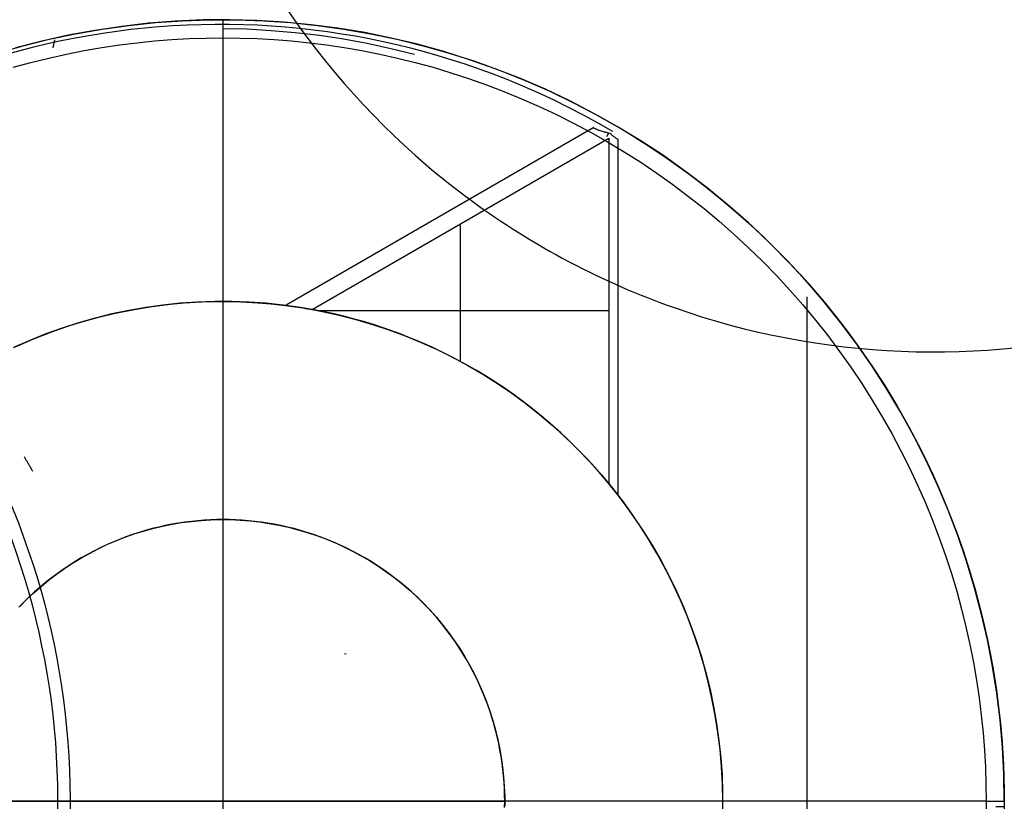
# Model space of a CAD drawing. Header units: millimetres. Extents: x -86 to 86, y -86 to 86.
# Tile 3 of 3: x -22 to 86, y 0 to 86. Entities that reach past the tile are written whole.
import ezdxf

# ---------------------------------------------------------------- set-up
doc = ezdxf.new("R2010")
doc.units = ezdxf.units.MM
doc.header["$MEASUREMENT"] = 0
doc.layers.add('Predefinito', color=5, linetype='Continuous')

msp = doc.modelspace()

# ---------------------------------------------------------------- linework, layer by layer
at = {"layer": 'Predefinito', "extrusion": (-0.305471, 0.529091, 0.791676)}
msp.add_lwpolyline([(-74.75, 148.74), (-73.83, 146.73), (-72.87, 144.75), (-71.87, 142.79), (-70.85, 140.86), (-69.79, 138.96), (-68.7, 137.09), (-67.57, 135.25), (-66.42, 133.44), (-64.38, 130.42), (-63.33, 128.95), (-62.25, 127.5), (-61.16, 126.08), (-60.04, 124.68), (-58.91, 123.3), (-57.75, 121.96), (-56.58, 120.64), (-55.39, 119.35), (-54.18, 118.08), (-52.95, 116.85), (-51.7, 115.64), (-50.44, 114.46), (-49.16, 113.31), (-47.86, 112.19), (-46.55, 111.1), (-45.22, 110.04), (-43.87, 109.02), (-42.52, 108.02), (-41.14, 107.05), (-39.76, 106.12), (-38.36, 105.22), (-36.94, 104.35), (-35.52, 103.52), (-34.08, 102.71), (-32.63, 101.94), (-31.18, 101.21), (-29.71, 100.5), (-28.23, 99.83), (-26.74, 99.2), (-25.24, 98.6), (-23.74, 98.03), (-22.22, 97.5), (-20.7, 97.01), (-19.17, 96.55), (-17.64, 96.13), (-16.1, 95.74), (-14.55, 95.38), (-13, 95.07), (-11.44, 94.78), (-9.89, 94.54), (-8.32, 94.33), (-6.76, 94.15), (-5.19, 94.01), (-3.62, 93.91), (-2.05, 93.85), (-0.48, 93.82), (1.09, 93.82), (2.66, 93.87), (4.23, 93.95), (5.8, 94.06), (7.36, 94.22), (8.93, 94.4), (10.49, 94.63), (12.05, 94.89), (13.6, 95.18), (15.15, 95.52), (16.69, 95.88), (18.23, 96.29), (19.76, 96.72), (21.29, 97.2), (22.81, 97.71), (24.32, 98.25), (25.82, 98.83), (27.32, 99.44), (28.8, 100.09), (30.28, 100.77), (31.74, 101.49), (33.2, 102.24), (34.64, 103.02), (36.07, 103.83), (37.49, 104.68), (38.9, 105.56), (40.29, 106.48), (41.68, 107.42), (43.04, 108.4), (44.4, 109.41), (45.73, 110.45), (47.06, 111.52), (48.36, 112.62), (49.65, 113.75), (50.93, 114.91), (52.19, 116.1), (53.43, 117.32), (54.65, 118.57), (55.85, 119.84), (57.04, 121.15), (58.2, 122.48), (59.35, 123.83), (60.48, 125.21), (61.58, 126.62), (62.67, 128.06), (63.74, 129.51), (65.8, 132.5), (66.89, 134.17), (67.96, 135.87), (68.99, 137.6), (70, 139.35), (70.98, 141.12), (71.94, 142.92), (72.86, 144.74), (73.76, 146.59)], dxfattribs=at)
at = {"layer": 'Predefinito'}
for points in [[(-24.88, 82.32), (-22.02, 83.13), (-19.14, 83.84), (-16.23, 84.45), (-13.31, 84.96), (-10.37, 85.37), (-7.41, 85.68), (-4.45, 85.88), (-1.48, 85.99), (1.48, 85.99), (4.45, 85.88), (7.41, 85.68), (10.37, 85.37), (13.31, 84.96), (16.23, 84.45), (19.14, 83.84), (22.02, 83.13), (24.88, 82.32), (27.7, 81.42), (30.5, 80.41), (33.25, 79.31), (35.97, 78.12), (38.65, 76.83), (41.27, 75.45), (43.85, 73.98), (46.38, 72.42), (48.85, 70.78), (51.27, 69.05), (53.62, 67.24), (55.91, 65.35), (58.13, 63.38), (60.28, 61.33), (62.37, 59.22), (64.37, 57.03), (66.3, 54.77), (68.15, 52.45), (69.92, 50.07), (71.61, 47.62), (73.21, 45.12), (74.72, 42.57), (76.15, 39.97), (77.48, 37.31), (78.73, 34.62), (79.87, 31.88), (80.93, 29.1), (81.88, 26.29), (82.74, 23.45), (83.5, 20.58), (84.16, 17.69), (84.72, 14.77), (85.18, 11.84), (85.54, 8.89), (85.8, 5.93), (85.95, 2.97), (86, 0)], [(86, 0), (85.95, 2.98), (85.79, 5.97), (85.53, 8.94), (85.17, 11.9), (84.71, 14.85), (84.14, 17.78), (83.47, 20.69), (82.7, 23.58), (81.84, 26.43), (80.87, 29.26), (79.81, 32.05), (78.65, 34.8), (77.39, 37.51), (76.04, 40.17), (74.6, 42.78), (73.07, 45.35), (71.45, 47.86), (69.75, 50.31), (67.96, 52.7), (66.09, 55.03), (64.14, 57.29), (62.12, 59.48), (60.01, 61.6), (57.84, 63.64), (55.6, 65.61), (53.29, 67.5), (50.91, 69.31), (48.47, 71.04), (45.98, 72.68), (43.43, 74.23), (40.83, 75.69), (38.18, 77.06), (35.48, 78.34), (32.74, 79.52), (29.96, 80.61), (27.14, 81.6), (24.29, 82.5), (21.42, 83.29), (18.51, 83.98), (15.59, 84.58), (12.64, 85.07), (9.68, 85.45), (6.71, 85.74), (3.73, 85.92), (0.75, 86), (-2.24, 85.97), (-5.22, 85.84), (-8.2, 85.61), (-11.16, 85.27), (-14.12, 84.83), (-17.05, 84.29), (-19.97, 83.65), (-22.86, 82.91)], [(-23.11, 80.76), (-21.15, 81.29), (-19.19, 81.78), (-17.24, 82.21), (-15.28, 82.6), (-13.34, 82.93), (-11.4, 83.22), (-9.47, 83.46), (-7.55, 83.66), (-5.64, 83.81), (-3.74, 83.92), (-1.86, 83.98), (0, 84), (1.86, 83.98), (3.74, 83.92), (5.64, 83.81), (7.55, 83.66), (9.47, 83.46), (11.4, 83.22), (13.34, 82.93), (15.28, 82.6), (17.24, 82.21), (19.19, 81.78), (21.15, 81.29), (23.11, 80.76), (25.07, 80.17), (27.03, 79.53), (28.98, 78.84), (30.92, 78.1), (32.85, 77.31), (34.78, 76.46), (36.69, 75.57), (38.58, 74.62), (40.46, 73.61), (42.32, 72.56), (44.15, 71.46), (45.97, 70.31), (47.75, 69.11), (49.51, 67.86), (51.25, 66.56), (52.95, 65.21), (54.61, 63.82), (56.24, 62.39), (57.84, 60.91), (59.4, 59.4), (60.91, 57.84), (62.39, 56.24), (63.82, 54.61), (65.21, 52.95), (66.56, 51.25), (67.86, 49.51), (69.11, 47.75), (70.31, 45.97), (71.46, 44.15), (72.56, 42.32), (73.61, 40.46), (74.62, 38.58), (75.57, 36.69), (76.46, 34.78), (77.31, 32.85), (78.1, 30.92), (78.84, 28.98), (79.53, 27.03), (80.17, 25.07), (80.76, 23.11), (81.29, 21.15), (81.78, 19.19), (82.21, 17.24), (82.6, 15.28), (82.93, 13.34), (83.22, 11.4), (83.46, 9.47), (83.66, 7.55), (83.81, 5.64), (83.92, 3.74), (83.98, 1.86), (84, 0)], [(0, 31), (0, 84)], [(9.82, 54.12), (42.46, 72.96)], [(42.46, 72.96), (42.46, 34.96)], [(43.51, 33.65), (43.51, 72.81)], [(26.14, 48.39), (26.14, 63.54)], [(64.29, -55.51), (64.29, 55.51)], [(55, 0), (54.97, 1.9), (54.87, 3.79), (54.71, 5.69), (54.48, 7.57), (54.18, 9.45), (53.82, 11.31), (53.4, 13.16), (52.92, 15), (52.37, 16.82), (51.75, 18.61), (51.08, 20.39), (50.35, 22.14), (49.55, 23.86), (48.7, 25.56), (47.79, 27.23), (46.82, 28.86), (45.8, 30.46), (44.72, 32.02), (43.59, 33.54), (42.4, 35.03), (41.17, 36.47), (39.88, 37.87), (38.55, 39.23), (37.18, 40.53), (35.76, 41.79), (34.29, 43), (32.79, 44.16), (31.24, 45.26), (29.66, 46.32), (28.05, 47.31), (26.4, 48.25), (24.72, 49.13), (23, 49.96), (21.27, 50.72), (19.5, 51.43), (17.72, 52.07), (15.91, 52.65), (14.08, 53.17), (12.24, 53.62), (10.38, 54.01), (8.51, 54.34), (6.63, 54.6), (4.74, 54.8), (2.85, 54.93), (0.95, 54.99), (-0.95, 54.99), (-2.85, 54.93), (-4.74, 54.8), (-6.63, 54.6), (-8.51, 54.34), (-10.38, 54.01), (-12.24, 53.62), (-14.08, 53.17), (-15.91, 52.65), (-17.72, 52.07), (-19.5, 51.43), (-21.27, 50.72), (-23, 49.96)], [(-22.69, 50.1), (-20.94, 50.86), (-19.16, 51.55), (-17.36, 52.19), (-15.54, 52.76), (-13.7, 53.27), (-11.84, 53.71), (-9.97, 54.09), (-8.08, 54.4), (-6.19, 54.65), (-4.29, 54.83), (-2.39, 54.95), (-0.48, 55), (1.43, 54.98), (3.34, 54.9), (5.24, 54.75), (7.14, 54.53), (9.03, 54.25), (10.91, 53.91), (12.77, 53.5), (14.62, 53.02), (16.45, 52.48), (18.26, 51.88), (20.05, 51.21), (21.82, 50.49), (23.56, 49.7), (25.27, 48.85), (26.95, 47.95), (28.59, 46.98), (30.21, 45.96), (31.79, 44.89), (33.32, 43.76), (34.82, 42.57), (36.28, 41.34), (37.69, 40.05), (39.06, 38.72), (40.38, 37.34), (41.65, 35.92), (42.87, 34.45), (44.04, 32.94), (45.16, 31.39), (46.22, 29.81), (47.23, 28.19), (48.18, 26.53), (49.07, 24.84), (49.9, 23.12), (50.68, 21.38), (51.39, 19.61), (52.04, 17.81), (52.62, 15.99), (53.15, 14.16), (53.61, 12.31), (54, 10.44), (54.33, 8.56), (54.59, 6.67), (54.79, 4.77), (54.93, 2.86), (54.99, 0.95), (54.99, -0.95)], [(0, -55), (0, 55)], [(42.46, 34.96), (41.7, 35.87), (40.91, 36.76), (40.1, 37.64), (39.28, 38.5), (38.43, 39.35), (37.56, 40.18), (36.67, 41), (35.76, 41.79), (34.83, 42.57), (33.88, 43.33), (32.91, 44.07), (31.93, 44.78), (30.93, 45.48), (29.91, 46.15), (28.88, 46.81), (27.84, 47.43), (26.78, 48.04), (25.71, 48.62), (24.62, 49.18), (23.53, 49.71), (22.42, 50.22), (21.31, 50.7), (20.18, 51.16), (19.05, 51.59), (17.91, 52), (16.77, 52.38), (15.62, 52.74), (14.46, 53.06), (13.31, 53.37), (12.14, 53.64), (10.98, 53.89), (9.82, 54.12)], [(42.46, 53.96), (10.64, 53.96)], [(31, 0), (30.99, 0.69), (30.97, 1.38), (30.93, 2.08), (30.87, 2.79), (30.8, 3.49), (30.71, 4.21), (30.61, 4.92), (30.48, 5.64), (30.34, 6.36), (30.18, 7.08), (30, 7.81), (29.8, 8.53), (29.59, 9.25), (29.35, 9.97), (29.1, 10.69), (28.82, 11.41), (28.53, 12.12), (28.22, 12.83), (27.89, 13.54), (27.54, 14.24), (27.17, 14.93), (26.78, 15.62), (26.37, 16.29), (25.95, 16.96), (25.5, 17.62), (25.04, 18.27), (24.56, 18.91), (24.07, 19.54), (23.55, 20.15), (23.03, 20.76), (22.48, 21.35), (21.92, 21.92), (21.35, 22.48), (20.76, 23.03), (20.15, 23.55), (19.54, 24.07), (18.91, 24.56), (18.27, 25.04), (17.62, 25.5), (16.96, 25.95), (16.29, 26.37), (15.62, 26.78), (14.93, 27.17), (14.24, 27.54), (13.54, 27.89), (12.83, 28.22), (12.12, 28.53), (11.41, 28.82), (10.69, 29.1), (9.97, 29.35), (9.25, 29.59), (8.53, 29.8), (7.81, 30), (7.08, 30.18), (6.36, 30.34), (5.64, 30.48), (4.92, 30.61), (4.21, 30.71), (3.49, 30.8), (2.79, 30.87), (2.08, 30.93), (1.38, 30.97), (0.69, 30.99), (0, 31), (-0.69, 30.99), (-1.38, 30.97), (-2.08, 30.93), (-2.79, 30.87), (-3.49, 30.8), (-4.21, 30.71), (-4.92, 30.61), (-5.64, 30.48), (-6.36, 30.34), (-7.08, 30.18), (-7.81, 30), (-8.53, 29.8), (-9.25, 29.59), (-9.97, 29.35), (-10.69, 29.1), (-11.41, 28.82), (-12.12, 28.53), (-12.83, 28.22), (-13.54, 27.89), (-14.24, 27.54), (-14.93, 27.17), (-15.62, 26.78), (-16.29, 26.37), (-16.96, 25.95), (-17.62, 25.5), (-18.27, 25.04), (-18.91, 24.56), (-19.54, 24.07), (-20.15, 23.55), (-20.76, 23.03), (-21.35, 22.48), (-21.92, 21.92), (-22.48, 21.35)], [(31, 0), (30.99, 0.69), (30.97, 1.38), (30.93, 2.08), (30.87, 2.79), (30.8, 3.49), (30.71, 4.21), (30.61, 4.92), (30.48, 5.64), (30.34, 6.36), (30.18, 7.08), (30, 7.81), (29.8, 8.53), (29.59, 9.25), (29.35, 9.97), (29.1, 10.69), (28.82, 11.41), (28.53, 12.12), (28.22, 12.83), (27.89, 13.54), (27.54, 14.24), (27.17, 14.93), (26.78, 15.62), (26.37, 16.29), (25.95, 16.96), (25.5, 17.62), (25.04, 18.27), (24.56, 18.91), (24.07, 19.54), (23.55, 20.15), (23.03, 20.76), (22.48, 21.35), (21.92, 21.92), (21.35, 22.48), (20.76, 23.03), (20.15, 23.55), (19.54, 24.07), (18.91, 24.56), (18.27, 25.04), (17.62, 25.5), (16.96, 25.95), (16.29, 26.37), (15.62, 26.78), (14.93, 27.17), (14.24, 27.54), (13.54, 27.89), (12.83, 28.22), (12.12, 28.53), (11.41, 28.82), (10.69, 29.1), (9.97, 29.35), (9.25, 29.59), (8.53, 29.8), (7.81, 30), (7.08, 30.18), (6.36, 30.34), (5.64, 30.48), (4.92, 30.61), (4.21, 30.71), (3.49, 30.8), (2.79, 30.87), (2.08, 30.93), (1.38, 30.97), (0.69, 30.99), (0, 31), (-0.69, 30.99), (-1.38, 30.97), (-2.08, 30.93), (-2.79, 30.87), (-3.49, 30.8), (-4.21, 30.71), (-4.92, 30.61), (-5.64, 30.48), (-6.36, 30.34), (-7.08, 30.18), (-7.81, 30), (-8.53, 29.8), (-9.25, 29.59), (-9.97, 29.35), (-10.69, 29.1), (-11.41, 28.82), (-12.12, 28.53), (-12.83, 28.22), (-13.54, 27.89), (-14.24, 27.54), (-14.93, 27.17), (-15.62, 26.78), (-16.29, 26.37), (-16.96, 25.95), (-17.62, 25.5), (-18.27, 25.04), (-18.91, 24.56), (-19.54, 24.07), (-20.15, 23.55), (-20.76, 23.03), (-21.35, 22.48), (-21.92, 21.92), (-22.48, 21.35)], [(-22.39, 21.44), (-21.63, 22.2), (-20.85, 22.94), (-20.04, 23.65), (-19.21, 24.33), (-18.35, 24.98), (-17.47, 25.61), (-16.57, 26.2), (-15.66, 26.76), (-14.72, 27.28), (-13.76, 27.78), (-12.79, 28.24), (-11.8, 28.67), (-10.8, 29.06), (-9.78, 29.42), (-8.76, 29.74), (-7.72, 30.02), (-6.67, 30.27), (-5.62, 30.49), (-4.56, 30.66), (-3.49, 30.8), (-2.42, 30.91), (-1.34, 30.97), (-0.27, 31), (0.81, 30.99), (1.88, 30.94), (2.95, 30.86), (4.02, 30.74), (5.09, 30.58), (6.15, 30.38), (7.2, 30.15), (8.24, 29.88), (9.27, 29.58), (10.29, 29.24), (11.3, 28.87), (12.3, 28.46), (13.28, 28.01), (14.24, 27.54), (15.19, 27.02), (16.12, 26.48), (17.03, 25.91), (17.92, 25.3), (18.78, 24.66), (19.63, 24), (20.45, 23.3), (21.24, 22.58), (22.02, 21.82), (22.76, 21.05), (23.48, 20.25), (24.16, 19.42), (24.82, 18.57), (25.45, 17.7), (26.05, 16.8), (26.62, 15.89), (27.16, 14.95), (27.66, 14), (28.13, 13.03), (28.56, 12.05), (28.96, 11.05), (29.33, 10.04), (29.66, 9.01), (29.96, 7.98), (30.21, 6.94), (30.44, 5.88), (30.62, 4.82), (30.77, 3.76), (30.88, 2.69), (30.96, 1.61), (31, 0.54), (31, -0.54)], [(0, -31), (0, 31)], [(55, 0), (-55, 0)], [(-31, 0), (31, 0)], [(30.99, -0.69), (31, 0)], [(30.99, -0.69), (31, 0)], [(54.97, -1.9), (55, 0)], [(84, 0), (31, 0)], [(84, 0), (83.98, -1.86)]]:
    msp.add_lwpolyline(points, dxfattribs=at)
at = {"layer": 'Predefinito', "extrusion": (1, 0, 0)}
for points in [[(84, 0), (86, 2)], [(86, 2), (86, 273.89)], [(55, 296.34), (55, 34)], [(31, 1.5), (31, 0)], [(0, 1.5), (0, 0)], [(0, 295.53), (0, 34)], [(0, 2), (0, 283)]]:
    msp.add_lwpolyline(points, dxfattribs=at)
at = {"layer": 'Predefinito', "extrusion": (0.923932, -0.193722, 0.329882)}
msp.add_lwpolyline([(85.16, 264.73), (84.07, 266.44)], dxfattribs=at)
at = {"layer": 'Predefinito', "extrusion": (-0.310118, 0.53714, 0.784416)}
for points in [[(-21.54, 102.11), (-23.09, 102.65), (-24.64, 103.24), (-25.8, 103.7), (-26.96, 104.19), (-29.26, 105.24), (-31.54, 106.36), (-33.78, 107.58), (-36.01, 108.87), (-38.2, 110.25), (-40.35, 111.7), (-42.48, 113.24)], [(-59.34, 129.85), (-60.76, 131.71), (-62.15, 133.61), (-63.5, 135.56), (-64.82, 137.54), (-65.85, 139.18), (-66.86, 140.84), (-67.85, 142.53), (-68.8, 144.24), (-69.73, 145.97), (-70.64, 147.73), (-72.36, 151.31)]]:
    msp.add_lwpolyline(points, dxfattribs=at)
at = {"layer": 'Predefinito', "extrusion": (0.995413, -0.0466, 0.083551)}
msp.add_lwpolyline([(82.83, 268.92), (81.92, 270.55)], dxfattribs=at)
at = {"layer": 'Predefinito', "extrusion": (-0.233703, 0.931958, 0.277195)}
msp.add_lwpolyline([(-48.88, 258.26), (-47.36, 259.95)], dxfattribs=at)
at = {"layer": 'Predefinito', "extrusion": (-0.000164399, -9.48635e-05, 1)}
msp.add_lwpolyline([(40.81, 74.15), (6.93, 54.6)], dxfattribs=at)
at = {"layer": 'Predefinito', "extrusion": (-0.198633, 0.92685, 0.31858)}
msp.add_lwpolyline([(-58.06, 262.79), (-57.05, 264.3)], dxfattribs=at)
at = {"layer": 'Predefinito', "extrusion": (0.346145, 0, 0.938181)}
msp.add_lwpolyline([(73.81, 63.32), (72.89, 61.66), (71.93, 60.03), (70.95, 58.41), (69.93, 56.82), (68.88, 55.26), (67.8, 53.71), (66.69, 52.2), (65.55, 50.7), (64.55, 49.44), (63.52, 48.2), (62.48, 46.98), (61.41, 45.78), (60.33, 44.6), (59.22, 43.44), (58.09, 42.3), (56.95, 41.19), (55.78, 40.1), (54.6, 39.03), (53.4, 37.98), (52.18, 36.95), (50.95, 35.95), (49.7, 34.98), (48.43, 34.03), (47.14, 33.1), (45.84, 32.2), (44.53, 31.32), (43.2, 30.47), (41.85, 29.65), (40.49, 28.85), (39.12, 28.08), (37.74, 27.33), (36.34, 26.62), (34.93, 25.93), (33.51, 25.26), (32.08, 24.63), (30.64, 24.02), (29.18, 23.44), (27.72, 22.89), (26.25, 22.36), (24.77, 21.87), (23.28, 21.4), (21.79, 20.97), (20.28, 20.56), (18.77, 20.18), (17.26, 19.83), (15.74, 19.51), (14.21, 19.22), (12.68, 18.96), (11.14, 18.73), (9.6, 18.53), (8.06, 18.36), (6.51, 18.22), (4.97, 18.1), (3.42, 18.02), (1.87, 17.97), (0.32, 17.95), (-1.24, 17.96), (-2.79, 18), (-4.34, 18.07), (-5.88, 18.17), (-7.43, 18.3), (-8.97, 18.45), (-10.52, 18.64), (-12.05, 18.86), (-13.59, 19.11), (-15.12, 19.39), (-16.64, 19.7), (-18.16, 20.03), (-19.67, 20.4), (-21.18, 20.8), (-22.68, 21.22), (-24.17, 21.67), (-25.65, 22.16), (-27.13, 22.67), (-28.59, 23.21), (-30.05, 23.78), (-31.49, 24.38), (-32.93, 25), (-34.36, 25.65), (-35.77, 26.33), (-37.17, 27.04), (-38.56, 27.77), (-39.94, 28.53), (-41.3, 29.32), (-42.65, 30.14), (-43.99, 30.97), (-45.31, 31.84), (-46.62, 32.73), (-47.91, 33.65), (-49.18, 34.59), (-50.44, 35.56), (-51.68, 36.55), (-52.91, 37.56), (-54.12, 38.6), (-55.31, 39.66), (-56.48, 40.74), (-57.63, 41.85), (-58.76, 42.98), (-59.88, 44.13), (-60.97, 45.3), (-62.05, 46.49), (-63.1, 47.7), (-64.14, 48.94), (-65.15, 50.19), (-66.26, 51.62), (-67.35, 53.08), (-68.41, 54.57), (-69.44, 56.07), (-70.44, 57.6), (-71.41, 59.15), (-72.35, 60.72), (-73.26, 62.31)], dxfattribs=at)
at = {"layer": 'Predefinito', "extrusion": (0.866025, -0.5, 0)}
msp.add_lwpolyline([(84.92, 299.99), (84.67, 300), (84.42, 300)], dxfattribs=at)
at = {"layer": 'Predefinito', "extrusion": (0.348734, 0, 0.937222)}
for points in [[(72.81, 63.78), (71.93, 62.23), (71.02, 60.7), (70.09, 59.19), (69.13, 57.7), (68.13, 56.23), (67.12, 54.78), (66.07, 53.35), (65, 51.95), (64, 50.7), (62.99, 49.47), (61.95, 48.26), (60.89, 47.06), (59.82, 45.89), (58.72, 44.74), (57.6, 43.61), (56.47, 42.51), (55.31, 41.42), (54.14, 40.36), (52.95, 39.32), (51.74, 38.3), (50.52, 37.31), (49.28, 36.34), (48.02, 35.4), (46.75, 34.48), (45.46, 33.58), (44.15, 32.71), (42.83, 31.87), (41.5, 31.05), (40.15, 30.26), (38.79, 29.5), (37.42, 28.76), (36.03, 28.04), (34.64, 27.36), (33.23, 26.7), (31.81, 26.07), (30.38, 25.46), (28.94, 24.89), (27.49, 24.34), (26.03, 23.82), (24.56, 23.33), (23.09, 22.87), (21.6, 22.43), (20.11, 22.03), (18.62, 21.65), (17.11, 21.31), (15.6, 20.99), (14.09, 20.7), (12.57, 20.44), (11.05, 20.21), (9.52, 20.01), (7.99, 19.84), (6.46, 19.7), (4.92, 19.59), (3.39, 19.51), (1.85, 19.46), (0.31, 19.44), (-1.23, 19.45), (-2.76, 19.49), (-4.3, 19.56), (-5.83, 19.66), (-7.37, 19.78), (-8.9, 19.94), (-10.43, 20.13), (-11.95, 20.35), (-13.47, 20.59), (-14.99, 20.87), (-16.5, 21.17), (-18, 21.51), (-19.5, 21.87), (-21, 22.27), (-22.48, 22.69), (-23.96, 23.14), (-25.43, 23.62), (-26.9, 24.13), (-28.35, 24.66), (-29.79, 25.23), (-31.23, 25.82), (-32.65, 26.44), (-34.07, 27.09), (-35.47, 27.76), (-36.86, 28.46), (-38.24, 29.19), (-39.6, 29.95), (-40.95, 30.73), (-42.29, 31.54), (-43.62, 32.37), (-44.93, 33.23), (-46.22, 34.11), (-47.5, 35.02), (-48.77, 35.96), (-50.02, 36.92), (-51.25, 37.9), (-52.46, 38.9), (-53.66, 39.93), (-54.84, 40.99), (-56, 42.06), (-57.14, 43.16), (-58.27, 44.28), (-59.37, 45.42), (-60.46, 46.58), (-61.52, 47.77), (-62.57, 48.97), (-63.59, 50.2), (-64.6, 51.44), (-65.73, 52.9), (-66.83, 54.38), (-67.9, 55.89), (-68.95, 57.43), (-69.96, 58.98), (-70.94, 60.56), (-71.89, 62.16), (-72.81, 63.78)], [(-33.65, 63.78), (-32.69, 63.01), (-31.72, 62.26), (-30.74, 61.54), (-29.74, 60.84), (-28.73, 60.16), (-27.71, 59.51), (-26.69, 58.89), (-25.65, 58.29), (-24.6, 57.71), (-23.55, 57.17), (-22.49, 56.64), (-21.42, 56.15), (-20.35, 55.68), (-19.27, 55.24), (-18.19, 54.82), (-17.11, 54.43), (-16.03, 54.06), (-14.94, 53.72), (-13.85, 53.41), (-12.77, 53.12), (-11.68, 52.86), (-10.6, 52.62), (-9.52, 52.4), (-8.44, 52.21), (-7.37, 52.04), (-6.3, 51.9), (-5.23, 51.78), (-4.17, 51.68), (-3.12, 51.61), (-2.07, 51.56), (-1.03, 51.53), (0, 51.52), (1.03, 51.53), (2.07, 51.56), (3.12, 51.61), (4.17, 51.68), (5.23, 51.78), (6.3, 51.9), (7.37, 52.04), (8.44, 52.21), (9.52, 52.4), (10.6, 52.62), (11.68, 52.86), (12.77, 53.12), (13.85, 53.41), (14.94, 53.72), (16.03, 54.06), (17.11, 54.43), (18.19, 54.82), (19.27, 55.24), (20.35, 55.68), (21.42, 56.15), (22.49, 56.64), (23.55, 57.17), (24.6, 57.71), (25.65, 58.29), (26.69, 58.89), (27.71, 59.51), (28.73, 60.16), (29.74, 60.84), (30.74, 61.54), (31.72, 62.26), (32.69, 63.01), (33.65, 63.78)]]:
    msp.add_lwpolyline(points, dxfattribs=at)
at = {"layer": 'Predefinito', "extrusion": (0.972385, -0.148, 0.180455)}
msp.add_lwpolyline([(73.63, 281.49), (72.47, 282.86)], dxfattribs=at)
at = {"layer": 'Predefinito', "extrusion": (0.866025, 0.5, 0)}
msp.add_lwpolyline([(43.82, 299.35), (43.74, 299.41), (43.66, 299.47), (43.57, 299.53), (43.49, 299.58), (43.4, 299.63), (43.31, 299.68), (43.22, 299.72), (43.13, 299.76), (43.04, 299.8), (42.94, 299.83), (42.85, 299.87), (42.75, 299.89), (42.65, 299.92), (42.56, 299.94), (42.46, 299.96), (42.36, 299.97), (42.26, 299.98), (42.16, 299.99), (42.06, 300), (41.96, 300)], dxfattribs=at)
at = {"layer": 'Predefinito', "extrusion": (-0.169194, 0.98453, -0.045538)}
msp.add_lwpolyline([(-15.91, 301.38), (-16.12, 301.44)], dxfattribs=at)
at = {"layer": 'Predefinito', "extrusion": (0, 1, 0)}
for points in [[(-43.51, 299.81), (-43.41, 299.84), (-43.32, 299.87), (-43.23, 299.9), (-43.13, 299.92), (-43.04, 299.94), (-42.94, 299.96), (-42.85, 299.97), (-42.75, 299.99), (-42.65, 299.99), (-42.56, 300), (-42.46, 300)], [(-84, 0), (-86, 2)]]:
    msp.add_lwpolyline(points, dxfattribs=at)
at = {"layer": 'Predefinito', "extrusion": (0.913509, -0.206682, 0.350406)}
msp.add_lwpolyline([(62.18, 249.15), (61.25, 250.59)], dxfattribs=at)
at = {"layer": 'Predefinito', "extrusion": (-0.136964, 0.967826, 0.211075)}
msp.add_lwpolyline([(-84.98, 275.16), (-84.06, 276.54)], dxfattribs=at)
at = {"layer": 'Predefinito', "extrusion": (0.440348, 0.762707, -0.47368)}
msp.add_lwpolyline([(75.18, 242), (73.25, 235.03), (71.17, 228.25), (68.95, 221.67), (66.6, 215.31), (64.54, 210.19), (62.4, 205.23), (60.17, 200.45), (57.85, 195.84), (55.46, 191.42), (53, 187.18), (50.46, 183.14), (49.16, 181.2), (47.85, 179.31), (46.52, 177.46), (45.17, 175.68), (43.81, 173.94), (42.44, 172.26), (41.04, 170.63), (39.64, 169.05), (38.22, 167.53), (36.79, 166.07), (35.35, 164.66), (33.89, 163.31), (32.43, 162.02), (30.95, 160.78), (29.46, 159.6), (27.96, 158.48), (26.45, 157.42), (24.93, 156.41), (23.41, 155.47), (21.87, 154.59), (20.33, 153.76), (18.78, 153), (17.23, 152.3), (15.67, 151.66), (14.89, 151.36), (14.1, 151.07), (13.32, 150.81), (12.53, 150.55), (11.75, 150.32), (10.96, 150.1), (10.17, 149.89), (9.38, 149.7), (8.59, 149.52), (7.8, 149.36), (7, 149.22), (6.21, 149.09), (5.42, 148.98), (4.62, 148.88), (3.83, 148.79), (3.04, 148.73), (2.24, 148.68), (1.45, 148.64), (0.65, 148.62), (-0.14, 148.61), (-0.94, 148.62), (-1.73, 148.65), (-2.53, 148.69), (-3.32, 148.75), (-4.12, 148.82), (-4.91, 148.91), (-5.7, 149.01), (-6.5, 149.13), (-7.29, 149.27), (-8.08, 149.42), (-8.87, 149.59), (-9.66, 149.77), (-10.45, 149.96), (-11.24, 150.17), (-12.03, 150.4), (-12.82, 150.64), (-13.6, 150.9), (-14.39, 151.18), (-15.17, 151.46), (-15.95, 151.77), (-17.51, 152.42), (-19.06, 153.13), (-20.61, 153.91), (-22.15, 154.74), (-23.68, 155.63), (-25.21, 156.59), (-26.73, 157.6), (-28.23, 158.68), (-29.73, 159.81), (-31.22, 161), (-32.69, 162.25), (-34.16, 163.55), (-35.61, 164.91), (-37.05, 166.33), (-38.48, 167.81), (-39.9, 169.33), (-41.3, 170.92), (-42.68, 172.56), (-44.06, 174.25), (-45.42, 176), (-46.76, 177.79), (-48.08, 179.65), (-50.15, 182.68), (-52.17, 185.83), (-54.14, 189.12), (-56.07, 192.52), (-57.95, 196.04), (-59.79, 199.67), (-61.57, 203.41), (-63.3, 207.27)], dxfattribs=at)
at = {"layer": 'Predefinito', "extrusion": (-0.001848, 0.999995, 0.002659)}
msp.add_lwpolyline([(-86, 283), (-85.06, 284.35)], dxfattribs=at)
at = {"layer": 'Predefinito'}
for points in [[(-23.84, 82.2, 267.76), (-22.35, 82.62, 268.06), (-20.85, 83.01, 268.39), (-19.34, 83.37, 268.73), (-17.82, 83.7, 269.1), (-16.3, 84.01, 269.49), (-14.77, 84.28, 269.9), (-13.24, 84.53, 270.33), (-11.7, 84.75, 270.78), (-10.16, 84.95, 271.25), (-8.62, 85.11, 271.74), (-7.07, 85.25, 272.25), (-5.52, 85.36, 272.78), (-3.97, 85.44, 273.33), (-2.42, 85.49, 273.9), (-0.87, 85.52, 274.49), (0.68, 85.52, 275.1), (2.23, 85.48, 275.72), (3.78, 85.42, 276.37), (5.33, 85.33, 277.04), (6.88, 85.22, 277.72), (8.43, 85.07, 278.42), (9.97, 84.9, 279.14), (11.51, 84.69, 279.88), (13.04, 84.46, 280.64), (14.57, 84.21, 281.41), (16.1, 83.92, 282.2), (17.62, 83.61, 283), (19.13, 83.26, 283.83), (20.64, 82.89, 284.66), (22.14, 82.5, 285.52), (23.63, 82.07, 286.39), (26.6, 81.15, 288.17), (29.52, 80.11, 290.02), (31.25, 79.44, 291.14), (32.96, 78.73, 292.29), (34.65, 77.99, 293.46), (36.33, 77.21, 294.64), (37.99, 76.39, 295.84), (39.64, 75.54, 297.06), (41.26, 74.65, 298.29), (42.86, 73.73, 299.54)], [(-0.05, 85.04, 275.75), (2.62, 84.98, 276.84), (5.29, 84.83, 278), (7.95, 84.6, 279.21), (10.6, 84.29, 280.47), (13.24, 83.89, 281.79), (15.87, 83.4, 283.16), (18.47, 82.84, 284.58), (21.07, 82.19, 286.05)], [(40.76, 74.12, 299.36), (40.82, 74.09, 299.4), (40.86, 74.07, 299.43), (40.91, 74.04, 299.46), (40.95, 74.02, 299.49), (40.98, 74.01, 299.51), (41.04, 73.98, 299.54), (41.09, 73.96, 299.57), (41.14, 73.94, 299.6), (41.18, 73.92, 299.62), (41.26, 73.89, 299.65), (41.33, 73.86, 299.68), (41.4, 73.84, 299.71), (41.46, 73.82, 299.73), (41.52, 73.8, 299.75), (41.63, 73.76, 299.79), (41.74, 73.73, 299.82), (41.84, 73.7, 299.85), (41.93, 73.67, 299.87), (42.02, 73.65, 299.89), (42.11, 73.63, 299.91), (42.19, 73.61, 299.93), (42.28, 73.59, 299.94), (42.44, 73.55, 299.96), (42.59, 73.52, 299.98)], [(43.48, 74.2, 298.56), (44.82, 73.4, 298.07), (46.15, 72.57, 297.58), (47.48, 71.7, 297.09), (48.82, 70.8, 296.6), (50.15, 69.86, 296.12), (51.49, 68.88, 295.63), (52.82, 67.87, 295.14), (54.15, 66.81, 294.65), (55.49, 65.7, 294.16), (56.82, 64.56, 293.68), (58.15, 63.36, 293.19), (59.49, 62.11, 292.7), (60.82, 60.8, 292.21), (62.16, 59.43, 291.72), (63.49, 58, 291.23), (64.83, 56.51, 290.75), (66.16, 54.94, 290.26), (67.5, 53.29, 289.77), (68.83, 51.56, 289.28), (70.16, 49.73, 288.8), (71.49, 47.8, 288.31), (72.83, 45.74, 287.82), (74.16, 43.55, 287.33), (75.49, 41.2, 286.85), (76.83, 38.65, 286.36), (77.49, 37.29, 286.11), (78.16, 35.87, 285.87), (78.83, 34.38, 285.63), (79.49, 32.81, 285.38), (80.16, 31.15, 285.14), (80.83, 29.37, 284.9), (81.49, 27.47, 284.65), (82.16, 25.41, 284.41), (82.82, 23.16, 284.17), (83.49, 20.64, 283.93), (83.82, 19.25, 283.81), (84.15, 17.76, 283.68), (84.47, 16.13, 283.56), (84.8, 14.31, 283.44), (85.13, 12.23, 283.32), (85.45, 9.74, 283.21), (85.6, 8.24, 283.15), (85.76, 6.43, 283.09), (85.91, 4.04, 283.04), (85.99, 1.27, 283), (86, 0, 283)], [(42.59, 73.52, 299.98), (42.65, 73.46, 299.99), (42.68, 73.43, 299.99), (42.71, 73.4, 299.99)], [(42.71, 73.4, 299.99), (42.77, 73.35, 299.98), (42.82, 73.3, 299.98), (42.88, 73.25, 299.97), (42.95, 73.2, 299.96), (43.03, 73.14, 299.95), (43.07, 73.1, 299.94), (43.12, 73.07, 299.93), (43.17, 73.03, 299.91), (43.24, 72.98, 299.9), (43.28, 72.95, 299.89), (43.32, 72.92, 299.87), (43.38, 72.88, 299.85), (43.43, 72.86, 299.84), (43.46, 72.84, 299.83), (43.51, 72.81, 299.81)], [(-23.07, 49.93, 290.69), (-22.28, 50.28, 290.76), (-20.95, 50.85, 290.89), (-19.83, 51.3, 291.03), (-18.83, 51.68, 291.17), (-17.93, 52, 291.31), (-17.1, 52.28, 291.44), (-16.32, 52.52, 291.58), (-14.88, 52.95, 291.86), (-13.58, 53.3, 292.14), (-12.37, 53.59, 292.41), (-11.24, 53.84, 292.69), (-10.17, 54.05, 292.97), (-9.15, 54.23, 293.25), (-8.18, 54.39, 293.52), (-7.25, 54.52, 293.8), (-6.36, 54.63, 294.08), (-5.49, 54.73, 294.36), (-3.84, 54.87, 294.91), (-2.29, 54.95, 295.47), (-0.81, 54.99, 296.02), (0.6, 55, 296.58), (1.95, 54.97, 297.13), (3.25, 54.9, 297.69), (4.5, 54.82, 298.24), (5.71, 54.7, 298.8), (6.88, 54.57, 299.35)], [(6.88, 54.57, 299.35), (7.06, 54.55, 299.43), (7.15, 54.53, 299.48), (7.25, 54.52, 299.52), (7.35, 54.51, 299.56), (7.46, 54.49, 299.6), (7.58, 54.47, 299.64), (7.71, 54.46, 299.68), (7.84, 54.44, 299.72), (7.99, 54.42, 299.76), (8.15, 54.39, 299.8), (8.33, 54.37, 299.84), (8.53, 54.33, 299.88), (8.77, 54.3, 299.92), (8.92, 54.27, 299.94), (9.09, 54.24, 299.96), (9.32, 54.2, 299.98), (9.49, 54.18, 299.99), (9.61, 54.15, 300), (9.82, 54.12, 300)], [(42.46, 34.96, 300), (42.59, 34.8, 300), (42.73, 34.63, 299.99), (42.86, 34.47, 299.97), (42.99, 34.3, 299.95), (43.12, 34.14, 299.93), (43.25, 33.98, 299.89), (43.38, 33.81, 299.86), (43.51, 33.65, 299.81)], [(86, 0, 283), (85.97, -2.29, 283.01)]]:
    msp.add_polyline3d(points, dxfattribs=at)

doc.saveas('drawing.dxf')
